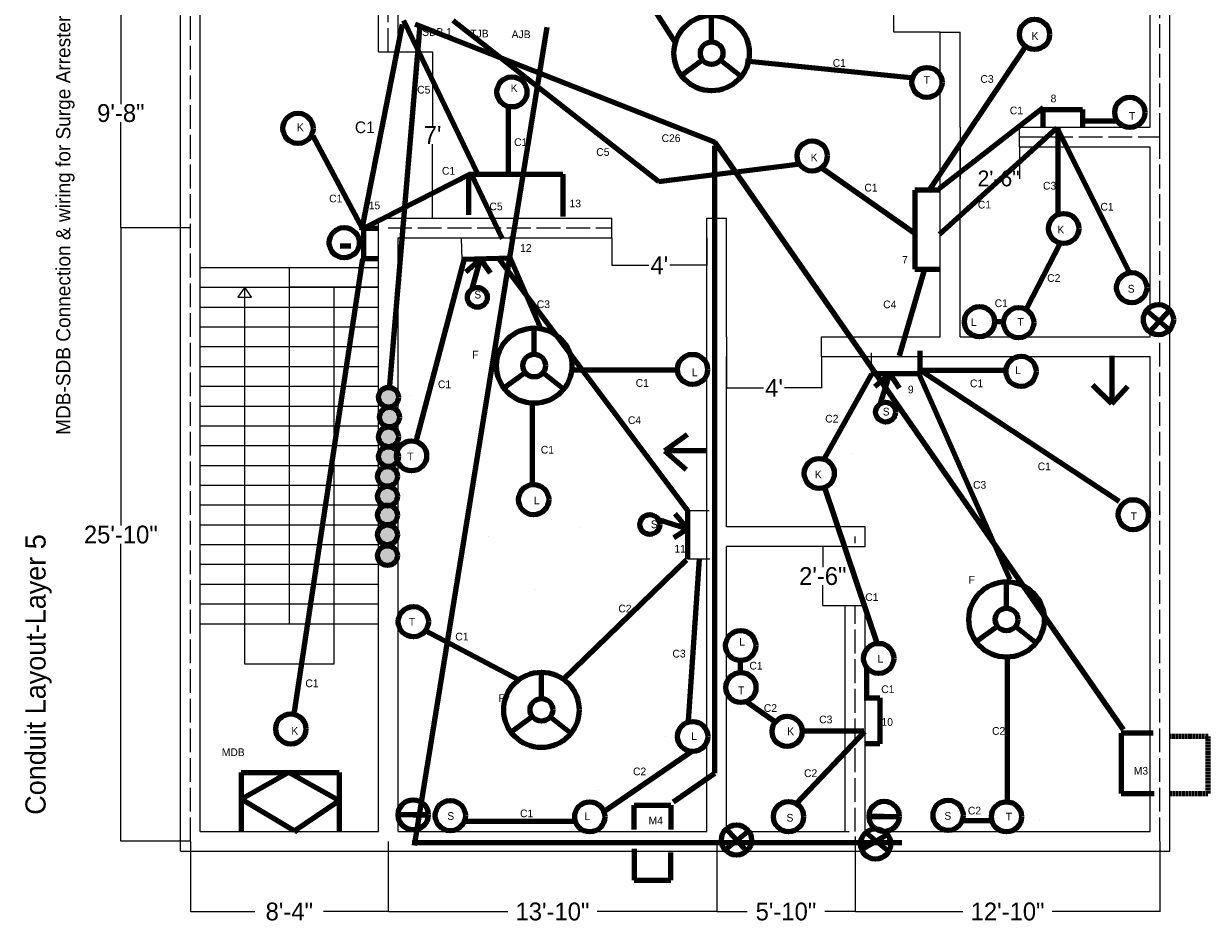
# Model space of a CAD drawing. Header units: inches. Extents: x -160 to 883, y -66 to 818.
# Tile 1 of 2: x -120 to 478, y -66 to 388. Entities that reach past the tile are written whole.
import ezdxf

# ---------------------------------------------------------------- set-up
doc = ezdxf.new("R2010")
doc.units = ezdxf.units.IN
doc.header["$MEASUREMENT"] = 0
doc.linetypes.add('ACAD_ISO02W100', pattern=[15, 12, -3])
doc.linetypes.add('DASHED', pattern=[0.75, 0.5, -0.25])
doc.dimstyles.get("Standard").update_dxf_attribs({"dimtxt": 9, "dimasz": 0.18, "dimexe": 0.18, "dimexo": 0.0625, "dimgap": 0.09, "dimtad": 0, "dimtih": 1, "dimtoh": 1, "dimdec": 0, "dimzin": 0, "dimdsep": 46, "dimlunit": 3, "dimtxsty": 'Standard', "dimcen": 0.09, "dimaunit": 1, "dimadec": 0, "dimazin": 0, "dimtfac": 1, "dimtdec": 0, "dimtofl": 0, "dimtmove": 0, "dimatfit": 3, "dimfxl": 1, "dimtolj": 1, "dimtzin": 0, "dimarcsym": 0})

# ---------------------------------------------------------------- blocks, each defined once
blk = doc.blocks.new('*D1')
at = {"color": 0, "lineweight": -2}
for p, q in [((-36.21, 285.09), (-71.47, 285.09)), ((-71.29, 284.91), (-71.29, 134.68)), ((-71.29, -24.73), (-71.29, 125.5)), ((-36.21, -24.91), (-71.47, -24.91))]:
    blk.add_line(p, q, dxfattribs=at)
at = {"color": 0}
for points in [[(-71.32, 284.91), (-71.26, 284.91), (-71.29, 285.09)], [(-71.32, -24.73), (-71.26, -24.73), (-71.29, -24.91)]]:
    blk.add_solid(points, dxfattribs=at)
at = {"layer": 'Defpoints', "color": 0}
for p in [(-71.29, 285.09), (-36.14, 285.09), (-36.14, -24.91)]:
    blk.add_point(p, dxfattribs=at)
at = {"color": 0, "insert": (-71.29, 130.09), "char_height": 9, "attachment_point": 5}
blk.add_mtext('\\A1;25\'-10"', dxfattribs=at)
blk = doc.blocks.new('*D2')
at = {"color": 0, "lineweight": -2}
for p, q in [((-36.21, 401.09), (-71.47, 401.09)), ((-71.29, 400.91), (-71.29, 347.68)), ((-71.29, 285.27), (-71.29, 338.5)), ((-36.21, 285.09), (-71.47, 285.09))]:
    blk.add_line(p, q, dxfattribs=at)
at = {"color": 0}
for points in [[(-71.32, 400.91), (-71.26, 400.91), (-71.29, 401.09)], [(-71.32, 285.27), (-71.26, 285.27), (-71.29, 285.09)]]:
    blk.add_solid(points, dxfattribs=at)
at = {"layer": 'Defpoints', "color": 0}
for p in [(-71.29, 401.09), (-36.14, 401.09), (-36.14, 285.09)]:
    blk.add_point(p, dxfattribs=at)
at = {"color": 0, "insert": (-71.29, 343.09), "char_height": 9, "attachment_point": 5}
blk.add_mtext('\\A1;9\'-8"', dxfattribs=at)
blk = doc.blocks.new('*D5')
at = {"color": 0, "lineweight": -2}
for p, q in [((299.86, -25.16), (299.86, -60.61)), ((453.86, -24.97), (453.86, -60.61)), ((300.04, -60.43), (354.27, -60.43)), ((453.68, -60.43), (399.45, -60.43))]:
    blk.add_line(p, q, dxfattribs=at)
at = {"color": 0}
for points in [[(300.04, -60.4), (300.04, -60.46), (299.86, -60.43)], [(453.68, -60.4), (453.68, -60.46), (453.86, -60.43)]]:
    blk.add_solid(points, dxfattribs=at)
at = {"layer": 'Defpoints', "color": 0}
for p in [(299.86, -25.1), (453.86, -24.91), (299.86, -60.43)]:
    blk.add_point(p, dxfattribs=at)
at = {"color": 0, "insert": (376.86, -60.43), "char_height": 9, "attachment_point": 5}
blk.add_mtext('\\A1;12\'-10"', dxfattribs=at)
blk = doc.blocks.new('*D6')
at = {"color": 0, "lineweight": -2}
for p, q in [((229.86, -24.97), (229.86, -60.61)), ((299.86, -25.16), (299.86, -60.61)), ((230.04, -60.43), (245.27, -60.43)), ((299.68, -60.43), (284.45, -60.43))]:
    blk.add_line(p, q, dxfattribs=at)
at = {"color": 0}
for points in [[(230.04, -60.4), (230.04, -60.46), (229.86, -60.43)], [(299.68, -60.4), (299.68, -60.46), (299.86, -60.43)]]:
    blk.add_solid(points, dxfattribs=at)
at = {"layer": 'Defpoints', "color": 0}
for p in [(229.86, -24.91), (299.86, -25.1), (229.86, -60.43)]:
    blk.add_point(p, dxfattribs=at)
at = {"color": 0, "insert": (264.86, -60.43), "char_height": 9, "attachment_point": 5}
blk.add_mtext('\\A1;5\'-10"', dxfattribs=at)
blk = doc.blocks.new('*D7')
at = {"color": 0, "lineweight": -2}
for p, q in [((63.86, -24.97), (63.86, -60.61)), ((229.86, -24.97), (229.86, -60.61)), ((64.04, -60.43), (124.27, -60.43)), ((229.68, -60.43), (169.45, -60.43))]:
    blk.add_line(p, q, dxfattribs=at)
at = {"color": 0, "lineweight": 106}
for points in [[(64.04, -60.4), (64.04, -60.46), (63.86, -60.43)], [(229.68, -60.4), (229.68, -60.46), (229.86, -60.43)]]:
    blk.add_solid(points, dxfattribs=at)
at = {"layer": 'Defpoints', "color": 0, "lineweight": 106}
for p in [(63.86, -24.91), (229.86, -24.91), (63.86, -60.43)]:
    blk.add_point(p, dxfattribs=at)
at = {"color": 0, "insert": (146.86, -60.43), "char_height": 9, "attachment_point": 5}
blk.add_mtext('\\A1;13\'-10"', dxfattribs=at)
blk = doc.blocks.new('*D8')
at = {"color": 0, "lineweight": -2}
for p, q in [((-36.14, -24.97), (-36.14, -60.61)), ((63.86, -24.97), (63.86, -60.61)), ((-35.96, -60.43), (-3.48, -60.43)), ((63.68, -60.43), (31.2, -60.43))]:
    blk.add_line(p, q, dxfattribs=at)
at = {"color": 0}
for points in [[(-35.96, -60.4), (-35.96, -60.46), (-36.14, -60.43)], [(63.68, -60.4), (63.68, -60.46), (63.86, -60.43)]]:
    blk.add_solid(points, dxfattribs=at)
at = {"layer": 'Defpoints', "color": 0}
for p in [(-36.14, -24.91), (63.86, -24.91), (-36.14, -60.43)]:
    blk.add_point(p, dxfattribs=at)
at = {"color": 0, "insert": (13.86, -60.43), "char_height": 9, "attachment_point": 5}
blk.add_mtext('\\A1;8\'-4"', dxfattribs=at)
blk = doc.blocks.new('*D9')
at = {"color": 0, "lineweight": -2}
for p, q in [((176.86, 280.03), (176.86, 266.04)), ((224.86, 280.03), (224.86, 266.04)), ((177.04, 266.22), (195.52, 266.22)), ((224.68, 266.22), (206.2, 266.22))]:
    blk.add_line(p, q, dxfattribs=at)
at = {"color": 0}
for points in [[(177.04, 266.25), (177.04, 266.19), (176.86, 266.22)], [(224.68, 266.25), (224.68, 266.19), (224.86, 266.22)]]:
    blk.add_solid(points, dxfattribs=at)
at = {"layer": 'Defpoints', "color": 0}
for p in [(176.86, 280.09), (224.86, 280.09), (224.86, 266.22)]:
    blk.add_point(p, dxfattribs=at)
at = {"color": 0, "insert": (200.86, 266.22), "char_height": 9, "attachment_point": 5}
blk.add_mtext("\\A1;4'", dxfattribs=at)
blk = doc.blocks.new('*D10')
at = {"color": 0, "lineweight": -2}
for p, q in [((234.86, 220.03), (234.86, 204.11)), ((282.86, 220.03), (282.86, 204.11)), ((235.04, 204.29), (253.52, 204.29)), ((282.68, 204.29), (264.2, 204.29))]:
    blk.add_line(p, q, dxfattribs=at)
at = {"color": 0}
for points in [[(235.04, 204.32), (235.04, 204.26), (234.86, 204.29)], [(282.68, 204.32), (282.68, 204.26), (282.86, 204.29)]]:
    blk.add_solid(points, dxfattribs=at)
at = {"layer": 'Defpoints', "color": 0}
for p in [(234.86, 220.09), (282.86, 220.09), (234.86, 204.29)]:
    blk.add_point(p, dxfattribs=at)
at = {"color": 0, "insert": (258.86, 204.29), "char_height": 9, "attachment_point": 5}
blk.add_mtext("\\A1;4'", dxfattribs=at)
blk = doc.blocks.new('*D11')
at = {"color": 0, "lineweight": -2}
for p, q in [((294.79, 124.09), (283.3, 124.09)), ((283.48, 123.91), (283.48, 113.68)), ((283.48, 94.27), (283.48, 104.5)), ((294.79, 94.09), (283.3, 94.09))]:
    blk.add_line(p, q, dxfattribs=at)
at = {"color": 0}
for points in [[(283.45, 123.91), (283.51, 123.91), (283.48, 124.09)], [(283.45, 94.27), (283.51, 94.27), (283.48, 94.09)]]:
    blk.add_solid(points, dxfattribs=at)
at = {"layer": 'Defpoints', "color": 0}
for p in [(283.48, 124.09), (294.86, 124.09), (294.86, 94.09)]:
    blk.add_point(p, dxfattribs=at)
at = {"color": 0, "insert": (283.48, 109.09), "char_height": 9, "attachment_point": 5}
blk.add_mtext('\\A1;2\'-6"', dxfattribs=at)
blk = doc.blocks.new('*D12')
at = {"color": 0, "lineweight": -2}
for p, q in [((352.86, 326.03), (352.86, 309.87)), ((382.86, 326.03), (382.86, 309.87)), ((352.68, 310.05), (352.5, 310.05)), ((383.04, 310.05), (383.22, 310.05))]:
    blk.add_line(p, q, dxfattribs=at)
at = {"color": 0}
for points in [[(352.68, 310.08), (352.68, 310.02), (352.86, 310.05)], [(383.04, 310.08), (383.04, 310.02), (382.86, 310.05)]]:
    blk.add_solid(points, dxfattribs=at)
at = {"layer": 'Defpoints', "color": 0}
for p in [(352.86, 326.09), (382.86, 326.09), (382.86, 310.05)]:
    blk.add_point(p, dxfattribs=at)
at = {"color": 0, "insert": (372.35, 310.05), "char_height": 8, "attachment_point": 5}
blk.add_mtext('\\A1;2\'-6"', dxfattribs=at)
blk = doc.blocks.new('*D13')
at = {"color": 0, "lineweight": -2}
for p, q in [((342.79, 432.09), (319.23, 432.09)), ((319.41, 431.91), (319.41, 412.68)), ((319.41, 384.27), (319.41, 403.5)), ((342.79, 384.09), (319.23, 384.09))]:
    blk.add_line(p, q, dxfattribs=at)
at = {"color": 0}
for points in [[(319.38, 431.91), (319.44, 431.91), (319.41, 432.09)], [(319.38, 384.27), (319.44, 384.27), (319.41, 384.09)]]:
    blk.add_solid(points, dxfattribs=at)
at = {"layer": 'Defpoints', "color": 0}
for p in [(319.41, 432.09), (342.86, 432.09), (342.86, 384.09)]:
    blk.add_point(p, dxfattribs=at)
at = {"color": 0, "insert": (319.41, 408.09), "char_height": 9, "attachment_point": 5}
blk.add_mtext("\\A1;4'", dxfattribs=at)
blk = doc.blocks.new('*D20')
at = {"color": 0, "lineweight": -2}
for p, q in [((58.92, 374.09), (86.44, 374.09)), ((86.26, 373.91), (86.26, 336.68)), ((86.26, 290.27), (86.26, 327.5)), ((58.92, 290.09), (86.44, 290.09))]:
    blk.add_line(p, q, dxfattribs=at)
at = {"color": 0}
for points in [[(86.23, 373.91), (86.29, 373.91), (86.26, 374.09)], [(86.23, 290.27), (86.29, 290.27), (86.26, 290.09)]]:
    blk.add_solid(points, dxfattribs=at)
at = {"layer": 'Defpoints', "color": 0}
for p in [(58.86, 374.09), (58.86, 290.09), (86.26, 290.09)]:
    blk.add_point(p, dxfattribs=at)
at = {"color": 0, "insert": (86.26, 332.09), "char_height": 9, "attachment_point": 5}
blk.add_mtext("\\A1;7'", dxfattribs=at)

msp = doc.modelspace()

# ---------------------------------------------------------------- hatches: boundary and pattern name
at = {"lineweight": 106}
h = msp.add_hatch(color=6, dxfattribs=at)
edge = h.paths.add_edge_path()
edge.add_arc((63.5, 119.5), 5, 0, 360)
edge = h.paths.add_edge_path()
edge.add_arc((63.5, 130), 5, 0, 360)
edge = h.paths.add_edge_path()
edge.add_arc((63.5, 140), 5, 0, 360)
edge = h.paths.add_edge_path()
edge.add_arc((63.5, 149.5), 5, 0, 360)
edge = h.paths.add_edge_path()
edge.add_arc((63.5, 159.5), 5, 0, 360)
edge = h.paths.add_edge_path()
edge.add_arc((64, 169.5), 5, 0, 360)
edge = h.paths.add_edge_path()
edge.add_arc((64, 179.5), 5, 0, 360)
edge = h.paths.add_edge_path()
edge.add_arc((64.5, 189.5), 5, 0, 360)
edge = h.paths.add_edge_path()
edge.add_arc((64, 199.5), 5, 0, 360)

# ---------------------------------------------------------------- linework, layer by layer
for p, q in [((-41.14, -29.91), (-41.14, 488.09)), ((-31.14, -19.91), (-31.14, 478.09)), ((58.86, 374.09), (58.86, 478.09)), ((458.86, 290.09), (458.86, 442.91)), ((448.86, 336.09), (448.86, 432.09)), ((68.86, 374.09), (68.86, 396.09)), ((342.86, 230.09), (342.86, 384.09)), ((342.86, 384.09), (352.86, 384.09)), ((352.86, 336.09), (352.86, 384.09)), ((58.86, 374.09), (68.86, 374.09)), ((352.86, 336.09), (352.86, 326.09)), ((382.86, 336.09), (448.86, 336.09)), ((382.86, 326.09), (382.86, 336.09)), ((352.86, 230.09), (352.86, 326.09)), ((382.86, 326.09), (448.86, 326.09)), ((448.86, 290.09), (448.86, 326.09)), ((-31.14, 280.09), (-31.14, 290.09)), ((58.86, -19.91), (58.86, 290.09)), ((58.86, 290.09), (176.86, 290.09)), ((176.86, 280.09), (176.86, 290.09)), ((224.86, 280.09), (224.86, 290.09)), ((224.86, 290.09), (234.86, 290.09)), ((234.86, 230.09), (234.86, 290.09)), ((448.86, 245.05), (448.86, 290.09)), ((458.86, 243.72), (458.86, 290.09)), ((68.86, -19.91), (68.86, 280.09)), ((68.86, 280.09), (176.86, 280.09)), ((101.16, 269.09), (100.85, 279.8)), ((125.51, 280.88), (125.83, 269.81)), ((224.86, -19.91), (224.86, 280.09)), ((-31.14, 265.09), (58.86, 265.09)), ((13.86, 265.09), (13.86, 85.09)), ((-31.14, 255.09), (58.86, 255.09)), ((-31.14, 255.09), (13.86, 255.09)), ((-8.64, 255.09), (-12.23, 250.07)), ((-8.64, 64.67), (-8.64, 255.09)), ((-5.18, 250.07), (-8.64, 255.09)), ((58.86, 255.09), (13.86, 255.09)), ((36.36, 255.09), (36.36, 64.67)), ((-12.23, 250.07), (-5.18, 250.07)), ((-31.14, 245.09), (58.86, 245.09)), ((-31.14, 235.09), (58.86, 235.09)), ((458.86, -29.91), (458.86, 233.72)), ((234.86, 230.09), (234.86, 220.09)), ((282.86, 230.09), (342.86, 230.09)), ((282.86, 220.09), (282.86, 230.09)), ((352.86, 230.09), (448.86, 230.09)), ((448.86, 230.09), (448.86, 232.39)), ((-31.14, 225.09), (58.86, 225.09)), ((308.04, 211.29), (308.04, 222.01)), ((234.86, 134.09), (234.86, 220.09)), ((282.86, 220.09), (448.86, 220.09)), ((448.86, -19.91), (448.86, 220.09)), ((-31.14, 215.09), (58.86, 215.09)), ((-31.14, 205.09), (58.86, 205.09)), ((-31.14, 195.09), (58.86, 195.09)), ((-31.14, 185.09), (58.86, 185.09)), ((-31.14, 175.09), (58.86, 175.09)), ((-31.14, 165.09), (58.86, 165.09)), ((-31.14, 155.09), (58.86, 155.09)), ((-31.14, 145.09), (58.86, 145.09)), ((215.34, 142.36), (226.06, 142.36)), ((-31.14, 135.09), (58.86, 135.09)), ((304.86, 134.09), (234.86, 134.09)), ((304.86, 124.09), (304.86, 134.09)), ((299.86, 125.8), (299.86, 129.09)), ((-31.14, 125.09), (58.86, 125.09)), ((234.86, -19.91), (234.86, 124.09)), ((294.86, 124.09), (234.86, 124.09)), ((294.86, 124.09), (304.86, 124.09)), ((-31.14, 115.09), (58.86, 115.09)), ((226.42, 117.67), (215.34, 117.67)), ((-31.14, 105.09), (58.86, 105.09)), ((-31.14, 95.09), (58.86, 95.09)), ((294.86, -19.91), (294.86, 94.09)), ((304.86, 94.09), (294.86, 94.09)), ((304.86, -19.91), (304.86, 94.09)), ((-31.14, 85.09), (58.86, 85.09)), ((36.36, 64.67), (-8.64, 64.67)), ((-31.14, -19.91), (58.86, -19.91)), ((68.86, -19.91), (224.86, -19.91)), ((246.13, -19.91), (296.86, -19.91)), ((299.86, -22.47), (299.86, -25.1)), ((314.33, -19.91), (448.86, -19.91)), ((-41.14, -29.91), (234.76, -29.91)), ((244.94, -29.91), (303.44, -29.91)), ((316.7, -29.91), (458.86, -29.91))]:
    msp.add_line(p, q)
at = {"linetype": 'ACAD_ISO02W100'}
for p, q in [((-36.14, -24.91), (-36.14, 483.09)), ((63.86, 374.09), (63.86, 483.09)), ((453.86, 331.09), (453.86, 437.09)), ((382.86, 331.09), (453.86, 331.09)), ((453.86, 290.09), (453.86, 331.09)), ((453.86, 246.31), (453.86, 290.09)), ((63.86, 285.09), (176.86, 285.09)), ((453.86, -24.91), (453.86, 231.13)), ((299.86, -19.91), (299.86, 94.09)), ((310.09, -24.91), (310.71, -24.91))]:
    msp.add_line(p, q, dxfattribs=at)
at = {"lineweight": 106}
for p, q in [((159, 457), (209, 378.5)), ((227.31, 379.14), (227.31, 392.47)), ((227.31, 373.43), (227.31, 373.43)), ((227.31, 373.43), (227.31, 373.43)), ((227.31, 373.43), (227.31, 373.43)), ((227.31, 373.43), (227.31, 373.43)), ((385.43, 376.05), (336.77, 303.44)), ((222.7, 370.05), (211.93, 362.2)), ((231.8, 369.88), (242.26, 361.62)), ((244.5, 369.5), (329.5, 361)), ((124.5, 346), (124.5, 311)), ((394.81, 336.23), (394.81, 345.01)), ((394.81, 345.01), (414.74, 345.01)), ((414.74, 345.01), (414.74, 336.23)), ((18.24, 335.4), (18.24, 335.4)), ((401.84, 335.57), (342.39, 281.84)), ((401.9, 335.51), (438.68, 262.04)), ((402.31, 335.92), (402.31, 291.91)), ((414.74, 339.16), (432.91, 339.16)), ((51, 284.5), (26, 331.5)), ((104.57, 291.71), (104.57, 312.33)), ((104.57, 312.33), (152.14, 312.33)), ((152.14, 312.33), (152.14, 290.81)), ((283.29, 315.07), (329.65, 282.55)), ((342.86, 304.15), (330.02, 304.15)), ((330.02, 304.15), (330.02, 264.27)), ((51.5, 269.5), (51.5, 285)), ((51.5, 285), (58.86, 285)), ((39.5, 276), (45, 276)), ((403.52, 277.38), (386.55, 244.68)), ((16.5, 40.5), (51, 269.5)), ((59, 269.5), (51.5, 269.5)), ((78.15, 177.8), (102.47, 269.54)), ((141.56, 233.2), (125.46, 270.17)), ((110.48, 269.36), (103.14, 262.71)), ((106.25, 254.26), (110.48, 269.36)), ((110.48, 269.36), (110.48, 269.36)), ((110.48, 269.36), (110.48, 269.36)), ((110.48, 269.36), (115.31, 262.35)), ((330.02, 264.27), (342.86, 264.27)), ((447, 243.43), (458.46, 233.84)), ((458.46, 243.43), (448.55, 232.6)), ((137.64, 221.2), (137.64, 234.53)), ((370.78, 237.82), (375.23, 237.82)), ((332.73, 211.29), (332.73, 222.9)), ((429.48, 220.5), (429.48, 196.2)), ((133.02, 212.11), (122.26, 204.26)), ((137.64, 215.49), (137.64, 215.49)), ((137.64, 215.49), (137.64, 215.49)), ((137.64, 215.49), (137.64, 215.49)), ((137.64, 215.49), (137.64, 215.49)), ((142.13, 211.94), (152.59, 203.68)), ((156.58, 213.37), (209.69, 213.37)), ((206.07, 213.58), (206.07, 213.58)), ((308.03, 211.19), (284.39, 168.78)), ((317.37, 211.29), (309.83, 204.86)), ((312.69, 196.33), (317.37, 211.29)), ((317.37, 211.29), (317.37, 211.29)), ((317.37, 211.29), (317.37, 211.29)), ((317.37, 211.29), (322, 204.15)), ((332.17, 210.82), (378.08, 107.44)), ((332.94, 213.15), (433.33, 147.08)), ((333.72, 213.15), (375.74, 213.15)), ((429.48, 196.2), (420.02, 205.65)), ((429.48, 196.2), (437.58, 204.98)), ((74.4, 200.49), (74.4, 200.49)), ((74.4, 200.49), (74.4, 200.49)), ((74.4, 200.49), (74.4, 200.49)), ((74.4, 200.49), (74.4, 200.49)), ((74.4, 200.49), (74.4, 200.49)), ((379.31, 202.52), (379.31, 202.52)), ((136.73, 155.5), (136.73, 195.69)), ((203.65, 172.52), (215.13, 180.62)), ((224.86, 172.52), (203.65, 172.52)), ((203.65, 172.52), (214.46, 163.07)), ((297.88, 171.07), (297.88, 171.07)), ((137.32, 161.39), (137.32, 161.39)), ((284.39, 153.92), (311.09, 74.36)), ((200.38, 137.71), (215.34, 133.03)), ((215.34, 133.03), (208.91, 140.57)), ((443.2, 143.38), (443.2, 143.38)), ((443.2, 143.38), (443.2, 143.38)), ((443.2, 143.38), (443.2, 143.38)), ((443.2, 143.38), (443.2, 143.38)), ((443.2, 143.38), (443.2, 143.38)), ((161.16, 133.48), (161.16, 133.48)), ((215.34, 133.03), (208.2, 128.4)), ((215.34, 133.03), (215.34, 133.03)), ((215.34, 133.03), (215.34, 133.03)), ((114.32, 129.38), (114.32, 129.38)), ((152.3, 56.84), (214.55, 117.39)), ((215.69, 36.01), (221.11, 117.84)), ((138.15, 102.29), (138.15, 102.29)), ((376.36, 92.95), (376.36, 106.28)), ((371.74, 83.86), (360.98, 76)), ((376.36, 87.23), (376.36, 87.23)), ((376.36, 87.23), (376.36, 87.23)), ((376.36, 87.23), (376.36, 87.23)), ((376.36, 87.23), (376.36, 87.23)), ((82.48, 81.71), (129.57, 56.84)), ((380.85, 83.69), (391.3, 75.43)), ((323.53, 67.52), (323.53, 67.52)), ((376.73, 68.28), (376.73, -4.44)), ((141.26, 47.23), (141.26, 60.56)), ((241.81, 60.39), (241.81, 65.74)), ((245.26, 45.46), (259.43, 35.51)), ((304.33, 47.67), (312.37, 47.67)), ((312.37, 47.67), (312.37, 24.32)), ((136.64, 38.14), (125.88, 30.29)), ((141.26, 41.52), (141.26, 41.52)), ((141.26, 41.52), (141.26, 41.52)), ((141.26, 41.52), (141.26, 41.52)), ((141.26, 41.52), (141.26, 41.52)), ((145.75, 37.97), (156.2, 29.71)), ((14.63, 31.89), (14.63, 31.89)), ((270.16, -5.83), (304.65, 30.53)), ((272.85, 30.91), (304.27, 30.91)), ((203.74, 28.08), (203.74, 28.08)), ((312.37, 24.32), (305.09, 24.32)), ((450.42, 29.79), (434.22, 29.79)), ((434.22, 29.79), (434.22, -0.77)), ((172.58, -9.92), (217.68, 20.75)), ((-10.49, -3.61), (13.57, 9.96)), ((-10.47, 9.92), (15.52, 9.92)), ((-10.47, 9.92), (-10.47, -8.63)), ((13.5, 10), (39.04, -4.23)), ((15.52, 9.92), (39.04, 9.92)), ((39.04, 9.92), (39.04, -5.54)), ((169.94, 0.55), (169.94, 0.55)), ((16, -19.5), (-10.49, -3.61)), ((39, -4.5), (16.08, -19.91)), ((39.04, -5.54), (39.04, -19.91)), ((434.22, -0.77), (450.87, -0.77)), ((-10.47, -8.63), (-10.47, -19.91)), ((84.1, -11.51), (68.86, -11.51)), ((76.48, -11.51), (76.48, -11.51)), ((76.48, -11.51), (84.1, -11.51)), ((95.24, -11.93), (95.24, -11.93)), ((188.23, -18.89), (188.23, -6.65)), ((188.23, -6.65), (206.62, -6.65)), ((206.62, -6.65), (206.62, -18.89)), ((102.09, -14.64), (158.19, -14.64)), ((314.48, -12.29), (306.86, -12.29)), ((306.86, -12.29), (322.1, -12.29)), ((353.74, -14.39), (367.92, -14.39)), ((392.84, -14.3), (392.84, -14.3)), ((392.84, -14.3), (392.84, -14.3)), ((392.84, -14.3), (392.84, -14.3)), ((392.84, -14.3), (392.84, -14.3)), ((392.84, -14.3), (392.84, -14.3)), ((17.34, -19.64), (16.93, -19.91)), ((17.34, -19.64), (18.02, -19.91)), ((246.02, -19.61), (233.76, -29.56)), ((234.53, -18.46), (244.87, -29.95)), ((303.04, -29.04), (316.03, -21.44)), ((305.3, -20.4), (316.8, -30)), ((188.23, -28.68), (188.23, -44.6)), ((206.62, -44.6), (206.62, -30.52)), ((188.23, -44.6), (206.62, -44.6))]:
    msp.add_line(p, q, dxfattribs=at)
at = {"color": 1, "lineweight": 106}
for p, q in [((71.5, 390), (109, 312.5)), ((96.5, 390), (200.5, 308.5)), ((342.5, 305), (395, 346)), ((200.5, 308.5), (272, 317.5)), ((51.5, 285), (105.5, 312.5)), ((105.5, 313), (121.5, 279.5)), ((120, 269.5), (215.5, 142)), ((335, 265), (322, 220.5)), ((305.5, 62.5), (305.5, 48))]:
    msp.add_line(p, q, dxfattribs=at)
at = {"color": 4, "lineweight": 106}
for p, q in [((50.5, 284), (71, 388)), ((144, 386.5), (77, -27)), ((76, -25.5), (323.5, -25.5))]:
    msp.add_line(p, q, dxfattribs=at)
at = {"color": 6, "lineweight": 90}
msp.add_line((64.5, 203.5), (80, 387.5), dxfattribs=at)
at = {"color": 3, "lineweight": 106}
for p, q in [((229, 328.5), (77.5, 388)), ((435.5, 31.5), (229, 328.5)), ((229, 9.5), (229, 326.5)), ((208, -5), (229, 9.5))]:
    msp.add_line(p, q, dxfattribs=at)
at = {"lineweight": 100}
for p, q in [((125.83, 269.81), (101.16, 269.09)), ((332.73, 211.29), (308.04, 211.29)), ((215.34, 117.67), (215.34, 142.36))]:
    msp.add_line(p, q, dxfattribs=at)
at = {"linetype": 'DASHED', "lineweight": 106}
for p, q in [((478.31, 27.99), (458.86, 27.99)), ((478.31, -0.77), (478.31, 27.99)), ((458.86, -0.77), (478.31, -0.77))]:
    msp.add_line(p, q, dxfattribs=at)
at = {"lineweight": 106}
for centre, radius in [((227.31, 373.43), 19.04), ((390.48, 382.9), 7.62), ((227.31, 373.43), 5.72), ((336.12, 358.62), 7.62), ((126.36, 353.84), 7.62), ((438.64, 343.49), 7.62), ((18.24, 335.4), 7.62), ((278.13, 321.48), 7.62), ((405.2, 284.81), 7.62), ((41.62, 277.62), 7.62), ((439.6, 254.9), 7.62), ((108.88, 250.01), 5), ((453.1, 238.72), 7.62), ((362.67, 237.7), 7.62), ((382.47, 237.21), 7.62), ((137.64, 215.49), 19.04), ((137.64, 215.49), 5.72), ((217.65, 213.58), 7.62), ((383.69, 212.58), 7.62), ((64, 199.5), 5), ((64.5, 189.5), 5), ((315.2, 192), 5), ((64, 179.5), 5), ((64, 169.5), 5), ((75.65, 169.91), 7.62), ((281.69, 161.01), 7.62), ((63.5, 159.5), 5), ((63.5, 149.5), 5), ((137.32, 147.78), 7.62), ((63.5, 140), 5), ((440.38, 140.13), 7.62), ((196.05, 135.2), 5), ((63.5, 130), 5), ((63.5, 119.5), 5), ((376.36, 87.23), 19.04), ((76.57, 86.09), 7.62), ((376.36, 87.23), 5.72), ((241.98, 74.03), 7.62), ((311.71, 67.52), 7.62), ((141.26, 41.52), 19.04), ((242.09, 52.82), 7.62), ((141.26, 41.52), 5.72), ((14.63, 31.89), 7.62), ((265.47, 30.65), 7.62), ((217.72, 28.08), 7.62), ((76.48, -11.51), 7.62), ((95.24, -11.93), 7.62), ((165.7, -12.56), 7.62), ((266.16, -12.44), 7.62), ((314.48, -12.29), 7.62), ((346.8, -11.75), 7.62), ((376.31, -12.51), 7.62), ((239.85, -24.24), 7.62), ((310.15, -26.28), 7.62)]:
    msp.add_circle(centre, radius, dxfattribs=at)

# ---------------------------------------------------------------- texts
at = {"lineweight": 106, "attachment_point": 1, "rotation": 90}
for s, insert, char_height, width in [('MDB-SDB Connection & wiring for Surge Arrester', (-104, 180.5), 7.2, 339.2438), ('Conduit Layout-Layer 5', (-119.5, -11.5), 10.2, 219)]:
    msp.add_mtext(s, dxfattribs=dict(at, insert=insert, char_height=char_height, width=width))
at = {"lineweight": 106, "attachment_point": 1}
for s, insert, char_height, width in [('{\\C1;SDB 1}', (81, 386.05), 3.9, 189.6898), ('{\\C54;TJB}', (105.32, 385.29), 3.9, 189.6898), ('{\\C4;AJB}', (126.22, 384.91), 3.9, 189.6898), ('K', (388.94, 384.05), 3.9, 189.6898), ('C1', (288.5, 370.4), 3.9, 189.6898), ('T', (334.5, 361.9), 3.9, 189.6898), ('C3', (363.16, 362.33), 3.9, 189.6898), ('{\\C1;C5}', (78.5, 356.9), 3.9, 189.6898), ('K', (125.74, 357.74), 3.9, 189.6898), ('{\\C1;8}', (398.61, 352.46), 3.9, 189.6898), ('{\\C1;C1}', (378, 346.4), 3.9, 189.6898), ('T', (438.19, 343.64), 3.9, 189.6898), ('K', (17.68, 337.89), 3.9, 189.6898), ('\\pt5.9;{\\C4;C1 }', (47, 338.9), 5.9, 189.6898), ('C1', (127.5, 330.4), 3.9, 189.6898), ('{\\C3;C26}', (202, 332.4), 3.9, 189.6898), ('{\\C1;C5}', (169, 325.4), 3.9, 189.6898), ('K', (277.35, 322.68), 3.9, 189.6898), ('{\\C1;C1}', (91, 315.9), 3.9, 189.6898), ('C1', (304.5, 307.4), 3.9, 189.6898), ('C3', (394.76, 308.37), 3.9, 189.6898), ('C1', (34, 301.9), 3.9, 189.6898), ('{\\C1;13}', (155.5, 299.4), 3.9, 182.1898), ('{\\C1;15}', (54, 298.4), 3.9, 189.6898), ('{\\C1;C5}', (115, 297.9), 3.9, 189.6898), ('C1', (361.85, 298.82), 3.9, 189.6898), ('C1', (423.78, 297.76), 3.9, 189.6898), ('K', (402.03, 286.18), 3.9, 189.6898), ('{\\C1;12}', (130.5, 276.9), 3.9, 189.6898), ('{\\C1;7}', (323.5, 270.9), 3.9, 189.6898), ('C2', (396.88, 261.71), 3.9, 189.6898), ('S', (107.38, 253.34), 3.9, 189.6898), ('S', (437.6, 256.31), 3.9, 189.6898), ('C3', (138.94, 248.48), 3.9, 189.6898), ('{\\C1;C4}', (314, 248.4), 3.9, 189.6898), ('C1', (370.34, 248.98), 3.9, 189.6898), ('T', (381.85, 239.53), 3.9, 189.6898), ('L', (358.3, 239.45), 3.9, 189.6898), ('F', (106.35, 222.99), 3.9, 189.6898), ('L', (217.35, 214.06), 3.9, 189.6898), ('L', (380.68, 215.09), 3.9, 189.6898), ('C1', (88.96, 208.01), 3.9, 189.6898), ('C1', (188.91, 208.68), 3.9, 189.6898), ('{\\C1;9}', (326.5, 205.4), 3.9, 189.6898), ('C1', (357.85, 208.5), 3.9, 189.6898), ('S', (313.76, 194.21), 3.9, 189.6898), ('{\\C1;C4}', (185, 189.9), 3.9, 189.6898), ('C2', (284.69, 190.62), 3.9, 189.6898), ('C1', (140.96, 174.95), 3.9, 189.6898), ('T', (73.43, 171.58), 3.9, 189.6898), ('K', (279.47, 162.46), 3.9, 189.6898), ('C1', (392.09, 166.53), 3.9, 189.6898), ('C3', (359.4, 157.2), 3.9, 189.6898), ('L', (137.45, 149.34), 3.9, 189.6898), ('T', (439.11, 141.33), 3.9, 189.6898), ('S', (196.56, 137.25), 3.9, 189.6898), ('{\\C1;11}', (208.5, 124.9), 3.9, 189.6898), ('F', (357.18, 109.26), 3.9, 189.6898), ('C1', (304.93, 100.45), 3.9, 189.6898), ('C2', (180.14, 94.68), 3.9, 189.6898), ('T', (74.28, 88), 3.9, 189.6898), ('C1', (97.74, 80.51), 3.9, 189.6898), ('L', (241.21, 77.93), 3.9, 189.6898), ('C3', (207.5, 71.9), 3.9, 189.6898), ('C1', (246.41, 65.82), 3.9, 189.6898), ('L', (311.14, 69.31), 3.9, 189.6898), ('C1', (22, 56.9), 3.9, 189.6898), ('{\\C1;C1}', (313, 53.9), 3.9, 189.6898), ('F', (119.58, 49.43), 3.9, 189.6898), ('T', (240.65, 53.34), 3.9, 189.6898), ('C2', (253.69, 44.38), 3.9, 189.6898), ('C3', (281.66, 38.64), 3.9, 189.6898), ('{\\C1;10}', (313.14, 37.37), 3.9, 189.6898), ('K', (14.89, 32.86), 3.9, 189.6898), ('L', (217.03, 30.23), 3.9, 189.6898), ('K', (265.47, 32.64), 3.9, 189.6898), ('C2', (368.99, 32.83), 3.9, 189.6898), ('{\\C1;MDB}', (-20.27, 22.07), 3.9, 189.6898), ('C2', (187.56, 12.38), 3.9, 189.6898), ('{\\C3;M3}', (440.66, 12.7), 3.9, 189.6898), ('C2', (274, 11.46), 3.9, 189.6898), ('S', (93.73, -10.18), 3.9, 189.6898), ('C1', (130.46, -8.84), 3.9, 189.6898), ('L', (163.04, -10.27), 3.9, 189.6898), ('S', (265.14, -11.04), 3.9, 189.6898), ('S', (344.93, -10.11), 3.9, 189.6898), ('C2', (356.81, -7.43), 3.9, 189.6898), ('T', (375.97, -10.46), 3.9, 189.6898), ('{\\C3;M4}', (195.45, -12.44), 3.9, 189.6898)]:
    msp.add_mtext(s, dxfattribs=dict(at, insert=insert, char_height=char_height, width=width))

# ---------------------------------------------------------------- dimensions: what is measured, and where the dimension line sits
for base, p1, p2, picture, middle in [((319.41, 432.09), (342.86, 384.09), (342.86, 432.09), '*D13', (319.41, 408.09)), ((86.26, 290.09), (58.86, 374.09), (58.86, 290.09), '*D20', (86.26, 332.09)), ((283.48, 124.09), (294.86, 94.09), (294.86, 124.09), '*D11', (283.48, 109.09))]:
    dim = msp.add_linear_dim(base=base, p1=p1, p2=p2, angle=90, dimstyle='Standard')
    dim.commit()
    dim.dimension.update_dxf_attribs({"geometry": picture, "text_midpoint": middle})
dim = msp.add_linear_dim(base=(-71.29, 401.09), p1=(-36.14, 285.09), p2=(-36.14, 401.09), angle=90, dimstyle='Standard', override={"dimtmove": 1})
dim.commit()
dim.dimension.update_dxf_attribs({"geometry": '*D2', "text_midpoint": (-71.29, 343.09)})
dim = msp.add_linear_dim(base=(382.86, 310.05), p1=(352.86, 326.09), p2=(382.86, 326.09), dimstyle='Standard', override={"dimtxt": 8})
dim.commit()
dim.dimension.update_dxf_attribs({"geometry": '*D12', "text_midpoint": (372.35, 310.05), "dimtype": 160})
dim = msp.add_linear_dim(base=(-71.29, 285.09), p1=(-36.14, -24.91), p2=(-36.14, 285.09), angle=90, dimstyle='Standard')
dim.commit()
dim.dimension.update_dxf_attribs({"geometry": '*D1', "text_midpoint": (-71.29, 130.09), "dimtype": 160})
for base, p1, p2, picture, middle in [((224.86, 266.22), (176.86, 280.09), (224.86, 280.09), '*D9', (200.86, 266.22)), ((234.86, 204.29), (282.86, 220.09), (234.86, 220.09), '*D10', (258.86, 204.29)), ((299.86, -60.43), (453.86, -24.91), (299.86, -25.1), '*D5', (376.86, -60.43))]:
    dim = msp.add_linear_dim(base=base, p1=p1, p2=p2, dimstyle='Standard')
    dim.commit()
    dim.dimension.update_dxf_attribs({"geometry": picture, "text_midpoint": middle})
for base, p1, p2, picture, middle in [((-36.14, -60.43), (63.86, -24.91), (-36.14, -24.91), '*D8', (13.86, -60.43)), ((63.86, -60.43), (229.86, -24.91), (63.86, -24.91), '*D7', (146.86, -60.43)), ((229.86, -60.43), (299.86, -25.1), (229.86, -24.91), '*D6', (264.86, -60.43))]:
    dim = msp.add_linear_dim(base=base, p1=p1, p2=p2, dimstyle='Standard', override={"dimtmove": 1})
    dim.commit()
    dim.dimension.update_dxf_attribs({"geometry": picture, "text_midpoint": middle})

doc.saveas('drawing.dxf')
